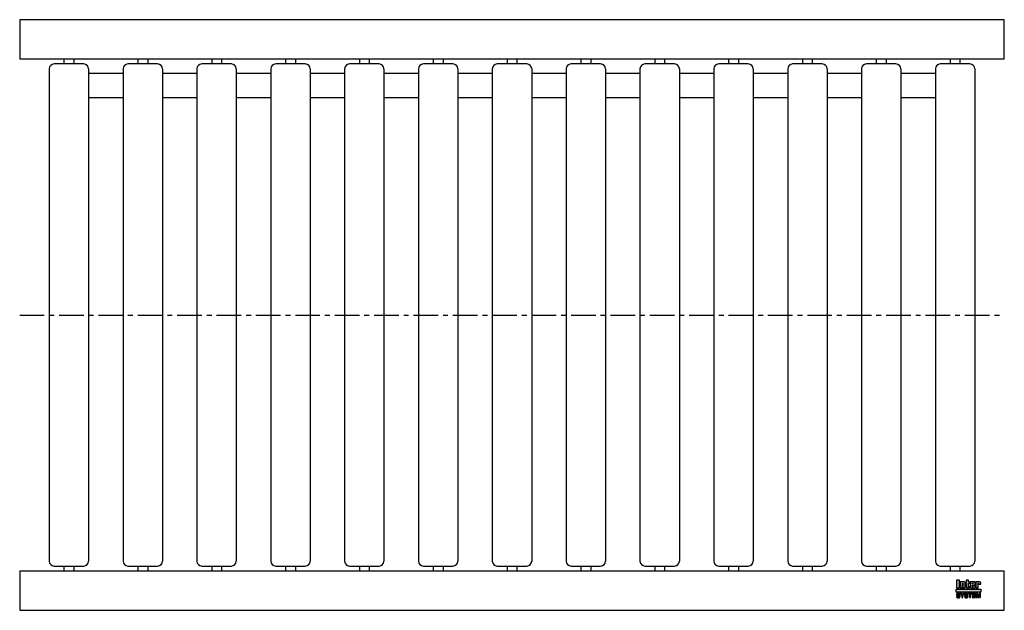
# Model space of a CAD drawing. Header units: millimetres. Extents: x 0 to 1000, y -300 to 300.
import ezdxf

# ---------------------------------------------------------------- set-up
doc = ezdxf.new("R2010")
doc.units = ezdxf.units.MM
doc.header["$LTSCALE"] = 20
doc.linetypes.add('CENTER', pattern=[2, 1.25, -0.25, 0.25, -0.25])
doc.layers.get('0').update_dxf_attribs({"linetype": 'CONTINUOUS', "lineweight": 50})
for name, color, linetype, lineweight in [('Centre Lines', 4, 'CENTER', 25), ('Frame', 1, 'CONTINUOUS', 25), ('Midi', 70, 'CONTINUOUS', 25), ('Rollers', 7, 'CONTINUOUS', 25)]:
    doc.layers.add(name, color=color, linetype=linetype, lineweight=lineweight)

# ---------------------------------------------------------------- blocks, each defined once
blk = doc.blocks.new('A$C7C524052')
at = {"layer": 'Rollers'}
for p, q in [((35, 255), (5, 255)), ((15, 260), (15, 255)), ((25, 260), (25, 255)), ((0, 250), (0, -250)), ((40, 250), (40, -250)), ((5, -255), (35, -255)), ((15, -255), (15, -260)), ((25, -255), (25, -260))]:
    blk.add_line(p, q, dxfattribs=at)
for centre, start, end in [((5, 250), 90, 180), ((35, 250), 0, 90), ((5, -250), 180, 270), ((35, -250), 270, 0)]:
    blk.add_arc(centre, 5, start, end, dxfattribs=at)

msp = doc.modelspace()

# ---------------------------------------------------------------- hatches: boundary and pattern name
at = {"layer": 'Frame'}
h = msp.add_hatch(color=254, dxfattribs=at)
h.paths.add_polyline_path([(973.3, -272.7), (973.3, -272.6), (973.4, -272.6), (973.4, -272.5), (973.4, -272.5), (973.5, -272.5), (973.6, -272.5), (973.7, -272.5), (973.7, -272.5), (973.8, -272.5), (973.8, -272.6), (973.9, -272.6), (973.9, -272.7), (973.9, -272.8), (973.9, -272.9), (973.9, -273.5), (976.1, -273.5), (976.1, -272.8), (976.1, -272.6), (976.1, -272.4), (976.1, -272.2), (976, -272), (975.9, -271.9), (975.9, -271.7), (975.8, -271.6), (975.7, -271.5), (975.6, -271.4), (975.5, -271.3), (975.4, -271.2), (975.2, -271.1), (975.1, -271.1), (974.9, -271), (974.7, -271), (974.6, -271), (974.5, -271), (974.4, -271), (974.3, -271), (974.2, -271), (974.1, -271.1), (974, -271.1), (973.9, -271.1), (973.9, -271.1), (973.8, -271.1), (973.7, -271.2), (973.6, -271.2), (973.5, -271.2), (973.5, -271.3), (973.4, -271.3), (973.3, -271.4), (973.2, -271.4), (973.2, -271), (971, -271), (971, -277.3), (973.3, -277.3), (973.3, -272.9), (973.3, -272.8)])
h.paths.add_polyline_path([(970.4, -272.5), (970.4, -272.3), (970.4, -272.1), (970.4, -271.9), (970.4, -271.8), (970.3, -271.7), (970.3, -271.5), (970.2, -271.4), (970.1, -271.3), (970, -271.3), (969.9, -271.2), (969.8, -271.1), (969.6, -271.1), (969.5, -271.1), (969.3, -271), (969.1, -271), (968.9, -271), (966.7, -271), (966.5, -271), (966.3, -271), (966.1, -271.1), (965.9, -271.1), (965.8, -271.1), (965.7, -271.2), (965.6, -271.3), (965.5, -271.3), (965.4, -271.4), (965.3, -271.5), (965.3, -271.7), (965.2, -271.8), (965.2, -271.9), (965.2, -272.1), (965.2, -272.3), (965.2, -272.5), (965.2, -275.9), (965.2, -276.1), (965.2, -276.3), (965.2, -276.4), (965.2, -276.6), (965.3, -276.7), (965.3, -276.8), (965.4, -276.9), (965.5, -277), (965.6, -277.1), (965.7, -277.1), (965.8, -277.2), (965.9, -277.2), (966.1, -277.3), (966.3, -277.3), (966.5, -277.3), (966.7, -277.3), (968.9, -277.3), (969.1, -277.3), (969.3, -277.3), (969.5, -277.3), (969.6, -277.2), (969.8, -277.2), (969.9, -277.1), (970, -277.1), (970.1, -277), (970.2, -276.9), (970.3, -276.8), (970.3, -276.7), (970.4, -276.6), (970.4, -276.4), (970.4, -276.3), (970.4, -276.1), (970.4, -275.9), (970.4, -274.8), (968.1, -274.8), (968.1, -275.6), (968.1, -275.8), (968.1, -275.8), (968.1, -275.9), (968, -276), (968, -276), (967.9, -276.1), (967.9, -276.1), (967.8, -276.1), (967.7, -276.1), (967.7, -276.1), (967.6, -276), (967.6, -276), (967.5, -275.9), (967.5, -275.8), (967.5, -275.8), (967.5, -275.6), (967.5, -274.3), (970.4, -274.3)])
h.paths.add_polyline_path([(968.1, -273.2), (967.5, -273.2), (967.5, -272.7), (967.5, -272.6), (967.5, -272.5), (967.5, -272.4), (967.5, -272.3), (967.6, -272.3), (967.6, -272.2), (967.7, -272.2), (967.8, -272.2), (967.9, -272.2), (968, -272.2), (968, -272.3), (968.1, -272.3), (968.1, -272.4), (968.1, -272.5), (968.1, -272.6), (968.1, -272.7)], flags=16)
h.paths.add_polyline_path([(963.7, -272.3), (964.6, -272.3), (964.6, -271), (963.7, -271), (963.7, -269.3), (961.4, -269.3), (961.4, -271), (960.8, -271), (960.8, -272.3), (961.4, -272.3), (961.4, -275.9), (961.4, -276.1), (961.4, -276.2), (961.4, -276.4), (961.5, -276.5), (961.5, -276.7), (961.6, -276.8), (961.6, -276.9), (961.7, -277), (961.8, -277), (961.9, -277.1), (962, -277.2), (962.2, -277.2), (962.3, -277.2), (962.5, -277.3), (962.7, -277.3), (962.9, -277.3), (964.6, -277.3), (964.6, -276.1), (964.2, -276.1), (964.1, -276.1), (964, -276.1), (963.9, -276.1), (963.8, -276), (963.8, -276), (963.7, -275.9), (963.7, -275.9), (963.7, -275.8)])
h.paths.add_polyline_path([(960.3, -272.8), (960.3, -272.6), (960.3, -272.4), (960.3, -272.2), (960.2, -272), (960.2, -271.9), (960.1, -271.7), (960, -271.6), (959.9, -271.5), (959.8, -271.4), (959.7, -271.3), (959.5, -271.2), (959.4, -271.1), (959.3, -271.1), (959.1, -271), (958.9, -271), (958.7, -271), (958.6, -271), (958.5, -271), (958.4, -271), (958.3, -271), (958.3, -271.1), (958.2, -271.1), (958.1, -271.1), (958, -271.1), (957.9, -271.1), (957.8, -271.2), (957.7, -271.2), (957.6, -271.2), (957.6, -271.3), (957.5, -271.3), (957.4, -271.4), (957.3, -271.4), (957.3, -271), (955.1, -271), (955.1, -277.3), (957.4, -277.3), (957.4, -272.9), (957.4, -272.8), (957.4, -272.7), (957.4, -272.6), (957.5, -272.6), (957.5, -272.5), (957.5, -272.5), (957.6, -272.5), (957.7, -272.5), (957.8, -272.5), (957.8, -272.5), (957.9, -272.5), (958, -272.6), (958, -272.6), (958, -272.7), (958, -272.8), (958, -272.9), (958, -277.3), (960.3, -277.3)])
h.paths.add_polyline_path([(954.4, -269.3), (951.3, -269.3), (951.3, -277.3), (954.4, -277.3)])
msp.add_hatch(color=1, dxfattribs=at).paths.add_polyline_path([(976.2, -281.6), (976.2, -278.4), (951.2, -278.4), (951.2, -281.6)])
h = msp.add_hatch(color=7, dxfattribs=at)
h.paths.add_polyline_path([(972.8, -282.7), (971.5, -282.7), (971.5, -287.1), (972.3, -287.1), (972.3, -283.4), (972.4, -283.4), (973.2, -287.1), (974.1, -287.1), (974.9, -283.4), (975, -283.4), (975, -287.1), (975.8, -287.1), (975.8, -282.7), (974.5, -282.7), (973.7, -286.2)])
h.paths.add_polyline_path([(970.8, -282.7), (967.5, -282.7), (967.5, -287.1), (970.9, -287.1), (970.9, -286.4), (968.4, -286.4), (968.4, -285.2), (970.6, -285.2), (970.6, -284.4), (968.4, -284.4), (968.4, -283.4), (970.8, -283.4)])
h.paths.add_polyline_path([(967.1, -282.7), (963.4, -282.7), (963.4, -283.4), (964.7, -283.4), (964.7, -287.1), (965.7, -287.1), (965.7, -283.4), (967.1, -283.4)])
h.paths.add_polyline_path([(962.5, -282.9), (962.3, -282.8), (962.2, -282.7), (962, -282.6), (961.8, -282.6), (961.5, -282.6), (961.3, -282.6), (961.1, -282.6), (960.9, -282.6), (960.7, -282.6), (960.6, -282.7), (960.4, -282.7), (960.3, -282.8), (960.2, -282.8), (960, -282.9), (959.9, -283), (959.9, -283.1), (959.8, -283.2), (959.7, -283.3), (959.7, -283.5), (959.6, -283.6), (959.6, -283.8), (959.6, -283.9), (959.6, -284.1), (959.6, -284.2), (959.6, -284.4), (959.7, -284.5), (959.8, -284.6), (959.8, -284.7), (959.9, -284.8), (960, -284.9), (960.1, -285), (960.2, -285), (960.3, -285.1), (960.5, -285.1), (960.6, -285.2), (960.8, -285.2), (960.9, -285.2), (961, -285.3), (961.1, -285.3), (961.2, -285.3), (961.2, -285.3), (961.3, -285.3), (961.3, -285.3), (961.4, -285.3), (961.4, -285.3), (961.5, -285.4), (961.7, -285.4), (961.8, -285.4), (962, -285.5), (962.1, -285.5), (962.2, -285.6), (962.3, -285.7), (962.3, -285.8), (962.3, -285.9), (962.3, -286.1), (962.2, -286.2), (962.1, -286.3), (962, -286.4), (961.8, -286.4), (961.7, -286.5), (961.5, -286.5), (961.3, -286.5), (961.2, -286.5), (961, -286.5), (960.8, -286.4), (960.7, -286.3), (960.6, -286.2), (960.5, -286.1), (960.4, -286), (960.4, -285.8), (959.5, -285.8), (959.5, -286), (959.6, -286.2), (959.6, -286.3), (959.7, -286.5), (959.8, -286.6), (959.9, -286.7), (960, -286.8), (960.1, -286.9), (960.2, -287), (960.4, -287.1), (960.5, -287.1), (960.7, -287.2), (960.9, -287.2), (961.1, -287.3), (961.3, -287.3), (961.5, -287.3), (961.6, -287.3), (961.6, -287.3), (961.8, -287.3), (961.9, -287.2), (962, -287.2), (962.2, -287.2), (962.3, -287.1), (962.5, -287), (962.6, -287), (962.7, -286.9), (962.9, -286.7), (963, -286.6), (963.1, -286.4), (963.1, -286.3), (963.2, -286.1), (963.2, -285.8), (963.2, -285.7), (963.2, -285.5), (963.2, -285.4), (963.1, -285.3), (963.1, -285.2), (963, -285.1), (963, -285.1), (962.9, -285), (962.8, -284.9), (962.7, -284.8), (962.6, -284.8), (962.5, -284.7), (962.4, -284.7), (962.2, -284.7), (962.1, -284.6), (961.9, -284.6), (961.8, -284.6), (961.8, -284.5), (961.7, -284.5), (961.6, -284.5), (961.6, -284.5), (961.5, -284.5), (961.4, -284.4), (961.3, -284.4), (961.3, -284.4), (961.2, -284.4), (961.1, -284.4), (961.1, -284.4), (961, -284.4), (960.9, -284.3), (960.9, -284.3), (960.8, -284.3), (960.7, -284.3), (960.6, -284.2), (960.6, -284.2), (960.5, -284.1), (960.5, -284), (960.5, -284), (960.5, -283.9), (960.4, -283.8), (960.5, -283.7), (960.5, -283.6), (960.6, -283.5), (960.7, -283.4), (960.8, -283.4), (961, -283.4), (961.1, -283.3), (961.2, -283.3), (961.4, -283.3), (961.6, -283.4), (961.7, -283.4), (961.9, -283.5), (962, -283.5), (962.1, -283.7), (962.1, -283.8), (962.2, -284), (963.1, -284), (963.1, -283.9), (963, -283.7), (963, -283.6), (963, -283.5), (962.9, -283.4), (962.9, -283.3), (962.8, -283.2), (962.7, -283), (962.6, -282.9)])
h.paths.add_polyline_path([(959.3, -282.7), (958.3, -282.7), (957.4, -284.6), (956.4, -282.7), (955.3, -282.7), (956.9, -285.5), (956.9, -287.1), (957.8, -287.1), (957.8, -285.5)])
h.paths.add_polyline_path([(954.4, -282.9), (954.2, -282.8), (954.1, -282.7), (953.9, -282.6), (953.7, -282.6), (953.5, -282.6), (953.2, -282.6), (953, -282.6), (952.8, -282.6), (952.7, -282.6), (952.5, -282.7), (952.4, -282.7), (952.2, -282.8), (952.1, -282.8), (952, -282.9), (951.9, -283), (951.8, -283.1), (951.7, -283.2), (951.6, -283.3), (951.6, -283.5), (951.6, -283.6), (951.5, -283.8), (951.5, -283.9), (951.5, -284.1), (951.5, -284.2), (951.6, -284.4), (951.6, -284.5), (951.7, -284.6), (951.7, -284.7), (951.8, -284.8), (951.9, -284.9), (952, -285), (952.2, -285), (952.3, -285.1), (952.4, -285.1), (952.5, -285.2), (952.7, -285.2), (952.8, -285.2), (953, -285.3), (953, -285.3), (953.1, -285.3), (953.1, -285.3), (953.2, -285.3), (953.3, -285.3), (953.3, -285.3), (953.4, -285.3), (953.4, -285.4), (953.6, -285.4), (953.7, -285.4), (953.9, -285.5), (954, -285.5), (954.1, -285.6), (954.2, -285.7), (954.2, -285.8), (954.2, -285.9), (954.2, -286.1), (954.1, -286.2), (954, -286.3), (953.9, -286.4), (953.8, -286.4), (953.6, -286.5), (953.4, -286.5), (953.2, -286.5), (953.1, -286.5), (952.9, -286.5), (952.8, -286.4), (952.6, -286.3), (952.5, -286.2), (952.4, -286.1), (952.4, -286), (952.4, -285.8), (951.5, -285.8), (951.5, -286), (951.5, -286.2), (951.5, -286.3), (951.6, -286.5), (951.7, -286.6), (951.8, -286.7), (951.9, -286.8), (952, -286.9), (952.1, -287), (952.3, -287.1), (952.5, -287.1), (952.6, -287.2), (952.8, -287.2), (953, -287.3), (953.2, -287.3), (953.4, -287.3), (953.5, -287.3), (953.6, -287.3), (953.7, -287.3), (953.8, -287.2), (954, -287.2), (954.1, -287.2), (954.3, -287.1), (954.4, -287), (954.5, -287), (954.7, -286.9), (954.8, -286.7), (954.9, -286.6), (955, -286.4), (955.1, -286.3), (955.1, -286.1), (955.1, -285.8), (955.1, -285.7), (955.1, -285.5), (955.1, -285.4), (955.1, -285.3), (955, -285.2), (955, -285.1), (954.9, -285.1), (954.8, -285), (954.7, -284.9), (954.6, -284.8), (954.5, -284.8), (954.4, -284.7), (954.3, -284.7), (954.1, -284.7), (954, -284.6), (953.8, -284.6), (953.8, -284.6), (953.7, -284.5), (953.6, -284.5), (953.6, -284.5), (953.5, -284.5), (953.4, -284.5), (953.3, -284.4), (953.3, -284.4), (953.2, -284.4), (953.1, -284.4), (953.1, -284.4), (953, -284.4), (952.9, -284.4), (952.9, -284.3), (952.8, -284.3), (952.7, -284.3), (952.6, -284.3), (952.6, -284.2), (952.5, -284.2), (952.5, -284.1), (952.4, -284), (952.4, -284), (952.4, -283.9), (952.4, -283.8), (952.4, -283.7), (952.5, -283.6), (952.6, -283.5), (952.7, -283.4), (952.8, -283.4), (952.9, -283.4), (953, -283.3), (953.2, -283.3), (953.3, -283.3), (953.5, -283.4), (953.7, -283.4), (953.8, -283.5), (953.9, -283.5), (954, -283.7), (954.1, -283.8), (954.1, -284), (955, -284), (955, -283.9), (955, -283.7), (955, -283.6), (954.9, -283.5), (954.9, -283.4), (954.8, -283.3), (954.7, -283.2), (954.6, -283), (954.5, -282.9)])

# ---------------------------------------------------------------- linework, layer by layer
at = {"layer": 'Centre Lines'}
msp.add_line((0, 0), (1000, 0), dxfattribs=at)
at = {"layer": 'Frame', "color": 7, "linetype": 'Continuous'}
for p, q in [((951.3, -269.3), (951.3, -277.3)), ((954.4, -269.3), (951.3, -269.3)), ((954.4, -277.3), (954.4, -269.3)), ((963.7, -269.3), (961.4, -269.3)), ((961.4, -269.3), (961.4, -271)), ((963.7, -271), (963.7, -269.3)), ((951.3, -277.3), (954.4, -277.3)), ((955.1, -271), (955.1, -277.3)), ((957.3, -271), (955.1, -271)), ((955.1, -277.3), (957.4, -277.3)), ((957.3, -271.4), (957.3, -271)), ((957.4, -271.4), (957.3, -271.4)), ((957.5, -271.3), (957.4, -271.4)), ((957.4, -272.7), (957.4, -272.6)), ((957.4, -272.6), (957.5, -272.6)), ((957.4, -272.8), (957.4, -272.7)), ((957.4, -272.9), (957.4, -272.8)), ((957.4, -277.3), (957.4, -272.9)), ((957.6, -271.3), (957.5, -271.3)), ((957.5, -272.6), (957.5, -272.5)), ((957.5, -272.5), (957.5, -272.5)), ((957.5, -272.5), (957.6, -272.5)), ((957.7, -271.2), (957.6, -271.2)), ((957.6, -271.2), (957.6, -271.3)), ((957.6, -272.5), (957.7, -272.5)), ((957.8, -271.2), (957.7, -271.2)), ((957.7, -272.5), (957.8, -272.5)), ((957.9, -271.1), (957.8, -271.2)), ((957.8, -272.5), (957.8, -272.5)), ((957.8, -272.5), (957.9, -272.5)), ((958, -271.1), (957.9, -271.1)), ((957.9, -272.5), (958, -272.6)), ((958.1, -271.1), (958, -271.1)), ((958, -272.6), (958, -272.7)), ((958, -272.6), (958, -272.6)), ((958, -272.7), (958, -272.8)), ((958, -272.8), (958, -272.9)), ((958, -272.9), (958, -277.3)), ((958, -277.3), (960.3, -277.3)), ((958.2, -271.1), (958.1, -271.1)), ((958.3, -271.1), (958.2, -271.1)), ((958.4, -271), (958.3, -271)), ((958.3, -271), (958.3, -271.1)), ((958.5, -271), (958.4, -271)), ((958.6, -271), (958.5, -271)), ((958.7, -271), (958.6, -271)), ((958.9, -271), (958.7, -271)), ((959.1, -271), (958.9, -271)), ((959.3, -271.1), (959.1, -271)), ((959.4, -271.1), (959.3, -271.1)), ((959.5, -271.2), (959.4, -271.1)), ((959.7, -271.3), (959.5, -271.2)), ((959.8, -271.4), (959.7, -271.3)), ((959.9, -271.5), (959.8, -271.4)), ((960, -271.6), (959.9, -271.5)), ((960.1, -271.7), (960, -271.6)), ((960.2, -271.9), (960.1, -271.7)), ((960.2, -272), (960.2, -271.9)), ((960.3, -272.2), (960.2, -272)), ((960.3, -272.4), (960.3, -272.2)), ((960.3, -272.6), (960.3, -272.4)), ((960.3, -272.8), (960.3, -272.6)), ((960.3, -277.3), (960.3, -272.8)), ((961.4, -271), (960.8, -271)), ((960.8, -271), (960.8, -272.3)), ((960.8, -272.3), (961.4, -272.3)), ((961.4, -272.3), (961.4, -275.9)), ((961.4, -275.9), (961.4, -276.1)), ((961.4, -276.1), (961.4, -276.2)), ((961.4, -276.2), (961.4, -276.4)), ((961.4, -276.4), (961.5, -276.5)), ((961.5, -276.5), (961.5, -276.7)), ((961.5, -276.7), (961.6, -276.8)), ((961.6, -276.8), (961.6, -276.9)), ((961.6, -276.9), (961.7, -277)), ((961.7, -277), (961.8, -277)), ((961.8, -277), (961.9, -277.1)), ((961.9, -277.1), (962, -277.2)), ((962, -277.2), (962.2, -277.2)), ((962.2, -277.2), (962.3, -277.2)), ((962.3, -277.2), (962.5, -277.3)), ((962.5, -277.3), (962.7, -277.3)), ((962.7, -277.3), (962.9, -277.3)), ((962.9, -277.3), (964.6, -277.3)), ((964.6, -271), (963.7, -271)), ((963.7, -275.8), (963.7, -272.3)), ((963.7, -272.3), (964.6, -272.3)), ((963.7, -275.9), (963.7, -275.8)), ((963.8, -276), (963.7, -275.9)), ((963.7, -275.9), (963.7, -275.9)), ((963.9, -276.1), (963.8, -276)), ((963.8, -276), (963.8, -276)), ((964, -276.1), (963.9, -276.1)), ((964.1, -276.1), (964, -276.1)), ((964.2, -276.1), (964.1, -276.1)), ((964.6, -276.1), (964.2, -276.1)), ((964.6, -272.3), (964.6, -271)), ((964.6, -277.3), (964.6, -276.1)), ((965.3, -271.7), (965.2, -271.8)), ((965.2, -271.8), (965.2, -271.9)), ((965.2, -271.9), (965.2, -272.1)), ((965.2, -272.1), (965.2, -272.3)), ((965.2, -272.3), (965.2, -272.5)), ((965.2, -272.5), (965.2, -275.9)), ((965.2, -275.9), (965.2, -276.1)), ((965.2, -276.1), (965.2, -276.3)), ((965.2, -276.3), (965.2, -276.4)), ((965.2, -276.4), (965.2, -276.6)), ((965.2, -276.6), (965.3, -276.7)), ((965.4, -271.4), (965.3, -271.5)), ((965.3, -271.5), (965.3, -271.7)), ((965.3, -276.7), (965.3, -276.8)), ((965.3, -276.8), (965.4, -276.9)), ((965.5, -271.3), (965.4, -271.4)), ((965.4, -276.9), (965.5, -277)), ((965.6, -271.3), (965.5, -271.3)), ((965.5, -277), (965.6, -277.1)), ((965.7, -271.2), (965.6, -271.3)), ((965.6, -277.1), (965.7, -277.1)), ((965.8, -271.1), (965.7, -271.2)), ((965.7, -277.1), (965.8, -277.2)), ((965.9, -271.1), (965.8, -271.1)), ((965.8, -277.2), (965.9, -277.2)), ((966.1, -271.1), (965.9, -271.1)), ((965.9, -277.2), (966.1, -277.3)), ((966.3, -271), (966.1, -271.1)), ((966.1, -277.3), (966.3, -277.3)), ((966.5, -271), (966.3, -271)), ((966.3, -277.3), (966.5, -277.3)), ((966.7, -271), (966.5, -271)), ((966.5, -277.3), (966.7, -277.3)), ((968.9, -271), (966.7, -271)), ((966.7, -277.3), (968.9, -277.3)), ((967.5, -272.4), (967.5, -272.3)), ((967.5, -272.3), (967.6, -272.3)), ((967.5, -272.5), (967.5, -272.4)), ((967.5, -272.6), (967.5, -272.5)), ((967.5, -272.7), (967.5, -272.6)), ((967.5, -273.2), (967.5, -272.7)), ((968.1, -273.2), (967.5, -273.2)), ((967.5, -275.6), (967.5, -274.3)), ((967.5, -274.3), (970.4, -274.3)), ((967.5, -275.8), (967.5, -275.6)), ((967.5, -275.9), (967.5, -275.8)), ((967.5, -275.8), (967.5, -275.8)), ((967.6, -276), (967.5, -275.9)), ((967.6, -272.3), (967.6, -272.2)), ((967.6, -272.2), (967.7, -272.2)), ((967.7, -276.1), (967.6, -276)), ((967.6, -276), (967.6, -276)), ((967.7, -272.2), (967.8, -272.2)), ((967.8, -276.1), (967.7, -276.1)), ((967.7, -276.1), (967.7, -276.1)), ((967.8, -272.2), (967.9, -272.2)), ((967.9, -276.1), (967.8, -276.1)), ((967.9, -272.2), (968, -272.2)), ((968, -276), (967.9, -276.1)), ((967.9, -276.1), (967.9, -276.1)), ((968, -272.2), (968, -272.3)), ((968, -272.3), (968.1, -272.3)), ((968.1, -275.9), (968, -276)), ((968, -276), (968, -276)), ((968.1, -272.3), (968.1, -272.4)), ((968.1, -272.4), (968.1, -272.5)), ((968.1, -272.5), (968.1, -272.6)), ((968.1, -272.6), (968.1, -272.7)), ((968.1, -272.7), (968.1, -273.2)), ((968.1, -274.8), (968.1, -275.6)), ((970.4, -274.8), (968.1, -274.8)), ((968.1, -275.6), (968.1, -275.8)), ((968.1, -275.8), (968.1, -275.8)), ((968.1, -275.8), (968.1, -275.9)), ((969.1, -271), (968.9, -271)), ((968.9, -277.3), (969.1, -277.3)), ((969.3, -271), (969.1, -271)), ((969.1, -277.3), (969.3, -277.3)), ((969.5, -271.1), (969.3, -271)), ((969.3, -277.3), (969.5, -277.3)), ((969.6, -271.1), (969.5, -271.1)), ((969.5, -277.3), (969.6, -277.2)), ((969.8, -271.1), (969.6, -271.1)), ((969.6, -277.2), (969.8, -277.2)), ((969.9, -271.2), (969.8, -271.1)), ((969.8, -277.2), (969.9, -277.1)), ((970, -271.3), (969.9, -271.2)), ((969.9, -277.1), (970, -277.1)), ((970.1, -271.3), (970, -271.3)), ((970, -277.1), (970.1, -277)), ((970.2, -271.4), (970.1, -271.3)), ((970.1, -277), (970.2, -276.9)), ((970.3, -271.5), (970.2, -271.4)), ((970.2, -276.9), (970.3, -276.8)), ((970.3, -271.7), (970.3, -271.5)), ((970.4, -271.8), (970.3, -271.7)), ((970.3, -276.7), (970.4, -276.6)), ((970.3, -276.8), (970.3, -276.7)), ((970.4, -271.9), (970.4, -271.8)), ((970.4, -272.1), (970.4, -271.9)), ((970.4, -272.3), (970.4, -272.1)), ((970.4, -272.5), (970.4, -272.3)), ((970.4, -274.3), (970.4, -272.5)), ((970.4, -275.9), (970.4, -274.8)), ((970.4, -276.1), (970.4, -275.9)), ((970.4, -276.3), (970.4, -276.1)), ((970.4, -276.4), (970.4, -276.3)), ((970.4, -276.6), (970.4, -276.4)), ((971, -271), (971, -277.3)), ((973.2, -271), (971, -271)), ((971, -277.3), (973.3, -277.3)), ((973.2, -271.4), (973.2, -271)), ((973.3, -271.4), (973.2, -271.4)), ((973.4, -271.3), (973.3, -271.4)), ((973.3, -272.7), (973.3, -272.6)), ((973.3, -272.6), (973.4, -272.6)), ((973.3, -272.8), (973.3, -272.7)), ((973.3, -272.9), (973.3, -272.8)), ((973.3, -277.3), (973.3, -272.9)), ((973.5, -271.3), (973.4, -271.3)), ((973.4, -272.6), (973.4, -272.5)), ((973.4, -272.5), (973.4, -272.5)), ((973.4, -272.5), (973.5, -272.5)), ((973.6, -271.2), (973.5, -271.2)), ((973.5, -271.2), (973.5, -271.3)), ((973.5, -272.5), (973.6, -272.5)), ((973.7, -271.2), (973.6, -271.2)), ((973.6, -272.5), (973.7, -272.5)), ((973.8, -271.1), (973.7, -271.2)), ((973.7, -272.5), (973.7, -272.5)), ((973.7, -272.5), (973.8, -272.5)), ((973.9, -271.1), (973.8, -271.1)), ((973.8, -272.5), (973.8, -272.6)), ((973.8, -272.6), (973.9, -272.6)), ((974, -271.1), (973.9, -271.1)), ((973.9, -271.1), (973.9, -271.1)), ((973.9, -272.6), (973.9, -272.7)), ((973.9, -272.7), (973.9, -272.8)), ((973.9, -272.8), (973.9, -272.9)), ((973.9, -272.9), (973.9, -273.5)), ((973.9, -273.5), (976.1, -273.5)), ((974.1, -271.1), (974, -271.1)), ((974.2, -271), (974.1, -271.1)), ((974.3, -271), (974.2, -271)), ((974.4, -271), (974.3, -271)), ((974.5, -271), (974.4, -271)), ((974.6, -271), (974.5, -271)), ((974.7, -271), (974.6, -271)), ((974.9, -271), (974.7, -271)), ((975.1, -271.1), (974.9, -271)), ((975.2, -271.1), (975.1, -271.1)), ((975.4, -271.2), (975.2, -271.1)), ((975.5, -271.3), (975.4, -271.2)), ((975.6, -271.4), (975.5, -271.3)), ((975.7, -271.5), (975.6, -271.4)), ((975.8, -271.6), (975.7, -271.5)), ((975.9, -271.7), (975.8, -271.6)), ((975.9, -271.9), (975.9, -271.7)), ((976, -272), (975.9, -271.9)), ((976.1, -272.2), (976, -272)), ((976.1, -272.4), (976.1, -272.2)), ((976.1, -272.6), (976.1, -272.4)), ((976.1, -272.8), (976.1, -272.6)), ((976.1, -273.5), (976.1, -272.8)), ((951.6, -283.6), (951.5, -283.8)), ((951.5, -283.8), (951.5, -283.9)), ((951.5, -283.9), (951.5, -284.1)), ((951.5, -284.1), (951.5, -284.2)), ((951.5, -284.2), (951.6, -284.4)), ((951.5, -285.8), (951.5, -286)), ((952.4, -285.8), (951.5, -285.8)), ((951.5, -286), (951.5, -286.2)), ((951.5, -286.2), (951.5, -286.3)), ((951.5, -286.3), (951.6, -286.5)), ((951.7, -283.2), (951.6, -283.3)), ((951.6, -283.3), (951.6, -283.5)), ((951.6, -283.5), (951.6, -283.6)), ((951.6, -284.4), (951.6, -284.5)), ((951.6, -284.5), (951.7, -284.6)), ((951.6, -286.5), (951.7, -286.6)), ((951.8, -283.1), (951.7, -283.2)), ((951.7, -284.6), (951.7, -284.7)), ((951.7, -284.7), (951.8, -284.8)), ((951.7, -286.6), (951.8, -286.7)), ((951.9, -283), (951.8, -283.1)), ((951.8, -284.8), (951.9, -284.9)), ((951.8, -286.7), (951.9, -286.8)), ((952, -282.9), (951.9, -283)), ((951.9, -284.9), (952, -285)), ((951.9, -286.8), (952, -286.9)), ((952.1, -282.8), (952, -282.9)), ((952, -285), (952.2, -285)), ((952, -286.9), (952.1, -287)), ((952.2, -282.8), (952.1, -282.8)), ((952.1, -287), (952.3, -287.1)), ((952.4, -282.7), (952.2, -282.8)), ((952.2, -285), (952.3, -285.1)), ((952.3, -285.1), (952.4, -285.1)), ((952.3, -287.1), (952.5, -287.1)), ((952.5, -282.7), (952.4, -282.7)), ((952.4, -283.7), (952.5, -283.6)), ((952.4, -283.8), (952.4, -283.7)), ((952.4, -283.9), (952.4, -283.8)), ((952.4, -284), (952.4, -283.9)), ((952.5, -284.1), (952.4, -284)), ((952.4, -284), (952.4, -284)), ((952.4, -285.1), (952.5, -285.2)), ((952.4, -286), (952.4, -285.8)), ((952.4, -286.1), (952.4, -286)), ((952.5, -286.2), (952.4, -286.1)), ((952.7, -282.6), (952.5, -282.7)), ((952.5, -283.6), (952.6, -283.5)), ((952.5, -284.2), (952.5, -284.1)), ((952.6, -284.2), (952.5, -284.2)), ((952.5, -285.2), (952.7, -285.2)), ((952.6, -286.3), (952.5, -286.2)), ((952.5, -287.1), (952.6, -287.2)), ((952.6, -283.5), (952.7, -283.4)), ((952.6, -284.3), (952.6, -284.2)), ((952.7, -284.3), (952.6, -284.3)), ((952.8, -286.4), (952.6, -286.3)), ((952.6, -287.2), (952.8, -287.2)), ((952.8, -282.6), (952.7, -282.6)), ((952.7, -283.4), (952.8, -283.4)), ((952.8, -284.3), (952.7, -284.3)), ((952.7, -285.2), (952.8, -285.2)), ((953, -282.6), (952.8, -282.6)), ((952.8, -283.4), (952.9, -283.4)), ((952.9, -284.3), (952.8, -284.3)), ((952.8, -285.2), (953, -285.3)), ((952.9, -286.5), (952.8, -286.4)), ((952.8, -287.2), (953, -287.3)), ((952.9, -283.4), (953, -283.3)), ((952.9, -284.4), (952.9, -284.3)), ((953, -284.4), (952.9, -284.4)), ((953.1, -286.5), (952.9, -286.5)), ((953.2, -282.6), (953, -282.6)), ((953, -283.3), (953.2, -283.3)), ((953.1, -284.4), (953, -284.4)), ((953, -285.3), (953, -285.3)), ((953, -285.3), (953.1, -285.3)), ((953, -287.3), (953.2, -287.3)), ((953.2, -284.4), (953.1, -284.4)), ((953.1, -284.4), (953.1, -284.4)), ((953.1, -285.3), (953.1, -285.3)), ((953.1, -285.3), (953.2, -285.3)), ((953.2, -286.5), (953.1, -286.5)), ((953.5, -282.6), (953.2, -282.6)), ((953.2, -283.3), (953.3, -283.3)), ((953.3, -284.4), (953.2, -284.4)), ((953.2, -285.3), (953.3, -285.3)), ((953.4, -286.5), (953.2, -286.5)), ((953.2, -287.3), (953.4, -287.3)), ((953.3, -283.3), (953.5, -283.4)), ((953.4, -284.5), (953.3, -284.4)), ((953.3, -284.4), (953.3, -284.4)), ((953.3, -285.3), (953.3, -285.3)), ((953.3, -285.3), (953.4, -285.3)), ((953.5, -284.5), (953.4, -284.5)), ((953.4, -285.3), (953.4, -285.4)), ((953.4, -285.4), (953.6, -285.4)), ((953.6, -286.5), (953.4, -286.5)), ((953.4, -287.3), (953.5, -287.3)), ((953.7, -282.6), (953.5, -282.6)), ((953.5, -283.4), (953.7, -283.4)), ((953.6, -284.5), (953.5, -284.5)), ((953.5, -287.3), (953.6, -287.3)), ((953.7, -284.5), (953.6, -284.5)), ((953.6, -284.5), (953.6, -284.5)), ((953.6, -285.4), (953.7, -285.4)), ((953.8, -286.4), (953.6, -286.5)), ((953.6, -287.3), (953.7, -287.3)), ((953.9, -282.6), (953.7, -282.6)), ((953.7, -283.4), (953.8, -283.5)), ((953.8, -284.6), (953.7, -284.5)), ((953.7, -285.4), (953.9, -285.5)), ((953.7, -287.3), (953.8, -287.2)), ((953.8, -283.5), (953.9, -283.5)), ((954, -284.6), (953.8, -284.6)), ((953.8, -284.6), (953.8, -284.6)), ((953.9, -286.4), (953.8, -286.4)), ((953.8, -287.2), (954, -287.2)), ((954.1, -282.7), (953.9, -282.6)), ((953.9, -283.5), (954, -283.7)), ((953.9, -285.5), (954, -285.5)), ((954, -286.3), (953.9, -286.4)), ((954, -283.7), (954.1, -283.8)), ((954.1, -284.7), (954, -284.6)), ((954, -285.5), (954.1, -285.6)), ((954.1, -286.2), (954, -286.3)), ((954, -287.2), (954.1, -287.2)), ((954.2, -282.8), (954.1, -282.7)), ((954.1, -283.8), (954.1, -284)), ((954.1, -284), (955, -284)), ((954.3, -284.7), (954.1, -284.7)), ((954.1, -285.6), (954.2, -285.7)), ((954.2, -286.1), (954.1, -286.2)), ((954.1, -287.2), (954.3, -287.1)), ((954.4, -282.9), (954.2, -282.8)), ((954.2, -285.7), (954.2, -285.8)), ((954.2, -285.8), (954.2, -285.9)), ((954.2, -285.9), (954.2, -286.1)), ((954.4, -284.7), (954.3, -284.7)), ((954.3, -287.1), (954.4, -287)), ((954.5, -282.9), (954.4, -282.9)), ((954.5, -284.8), (954.4, -284.7)), ((954.4, -287), (954.5, -287)), ((954.6, -283), (954.5, -282.9)), ((954.6, -284.8), (954.5, -284.8)), ((954.5, -287), (954.7, -286.9)), ((954.7, -283.2), (954.6, -283)), ((954.7, -284.9), (954.6, -284.8)), ((954.8, -283.3), (954.7, -283.2)), ((954.8, -285), (954.7, -284.9)), ((954.7, -286.9), (954.8, -286.7)), ((954.9, -283.4), (954.8, -283.3)), ((954.9, -285.1), (954.8, -285)), ((954.8, -286.7), (954.9, -286.6)), ((954.9, -283.5), (954.9, -283.4)), ((955, -283.6), (954.9, -283.5)), ((955, -285.1), (954.9, -285.1)), ((954.9, -286.6), (955, -286.4)), ((955, -283.7), (955, -283.6)), ((955, -283.9), (955, -283.7)), ((955, -284), (955, -283.9)), ((955, -285.2), (955, -285.1)), ((955.1, -285.3), (955, -285.2)), ((955, -286.4), (955.1, -286.3)), ((955.1, -285.4), (955.1, -285.3)), ((955.1, -285.5), (955.1, -285.4)), ((955.1, -285.7), (955.1, -285.5)), ((955.1, -285.8), (955.1, -285.7)), ((955.1, -286.1), (955.1, -285.8)), ((955.1, -286.3), (955.1, -286.1)), ((955.3, -282.7), (956.9, -285.5)), ((956.4, -282.7), (955.3, -282.7)), ((957.4, -284.6), (956.4, -282.7)), ((956.9, -285.5), (956.9, -287.1)), ((956.9, -287.1), (957.8, -287.1)), ((958.3, -282.7), (957.4, -284.6)), ((957.8, -285.5), (959.3, -282.7)), ((957.8, -287.1), (957.8, -285.5)), ((959.3, -282.7), (958.3, -282.7)), ((959.5, -285.8), (959.5, -286)), ((960.4, -285.8), (959.5, -285.8)), ((959.5, -286), (959.6, -286.2)), ((959.7, -283.5), (959.6, -283.6)), ((959.6, -283.6), (959.6, -283.8)), ((959.6, -283.8), (959.6, -283.9)), ((959.6, -283.9), (959.6, -284.1)), ((959.6, -284.1), (959.6, -284.2)), ((959.6, -284.2), (959.6, -284.4)), ((959.6, -284.4), (959.7, -284.5)), ((959.6, -286.2), (959.6, -286.3)), ((959.6, -286.3), (959.7, -286.5)), ((959.8, -283.2), (959.7, -283.3)), ((959.7, -283.3), (959.7, -283.5)), ((959.7, -284.5), (959.8, -284.6)), ((959.7, -286.5), (959.8, -286.6)), ((959.9, -283.1), (959.8, -283.2)), ((959.8, -284.6), (959.8, -284.7)), ((959.8, -284.7), (959.9, -284.8)), ((959.8, -286.6), (959.9, -286.7)), ((960, -282.9), (959.9, -283)), ((959.9, -283), (959.9, -283.1)), ((959.9, -284.8), (960, -284.9)), ((959.9, -286.7), (960, -286.8)), ((960.2, -282.8), (960, -282.9)), ((960, -284.9), (960.1, -285)), ((960, -286.8), (960.1, -286.9)), ((960.1, -285), (960.2, -285)), ((960.1, -286.9), (960.2, -287)), ((960.3, -282.8), (960.2, -282.8)), ((960.2, -285), (960.3, -285.1)), ((960.2, -287), (960.4, -287.1)), ((960.4, -282.7), (960.3, -282.8)), ((960.3, -285.1), (960.5, -285.1)), ((960.6, -282.7), (960.4, -282.7)), ((960.4, -283.8), (960.5, -283.7)), ((960.5, -283.9), (960.4, -283.8)), ((960.4, -286), (960.4, -285.8)), ((960.5, -286.1), (960.4, -286)), ((960.4, -287.1), (960.5, -287.1)), ((960.5, -283.6), (960.6, -283.5)), ((960.5, -283.7), (960.5, -283.6)), ((960.5, -284), (960.5, -283.9)), ((960.5, -284.1), (960.5, -284)), ((960.5, -284), (960.5, -284)), ((960.6, -284.2), (960.5, -284.1)), ((960.5, -285.1), (960.6, -285.2)), ((960.6, -286.2), (960.5, -286.1)), ((960.5, -287.1), (960.7, -287.2)), ((960.7, -282.6), (960.6, -282.7)), ((960.6, -283.5), (960.7, -283.4)), ((960.7, -284.3), (960.6, -284.2)), ((960.6, -284.2), (960.6, -284.2)), ((960.6, -285.2), (960.8, -285.2)), ((960.7, -286.3), (960.6, -286.2)), ((960.9, -282.6), (960.7, -282.6)), ((960.7, -283.4), (960.8, -283.4)), ((960.8, -284.3), (960.7, -284.3)), ((960.8, -286.4), (960.7, -286.3)), ((960.7, -287.2), (960.9, -287.2)), ((960.8, -283.4), (961, -283.4)), ((960.9, -284.3), (960.8, -284.3)), ((960.8, -285.2), (960.9, -285.2)), ((961, -286.5), (960.8, -286.4)), ((961.1, -282.6), (960.9, -282.6)), ((961, -284.4), (960.9, -284.3)), ((960.9, -284.3), (960.9, -284.3)), ((960.9, -285.2), (961, -285.3)), ((960.9, -287.2), (961.1, -287.3)), ((961, -283.4), (961.1, -283.3)), ((961.1, -284.4), (961, -284.4)), ((961, -285.3), (961.1, -285.3)), ((961.2, -286.5), (961, -286.5)), ((961.3, -282.6), (961.1, -282.6)), ((961.1, -283.3), (961.2, -283.3)), ((961.2, -284.4), (961.1, -284.4)), ((961.1, -284.4), (961.1, -284.4)), ((961.1, -285.3), (961.2, -285.3)), ((961.1, -287.3), (961.3, -287.3)), ((961.2, -283.3), (961.4, -283.3)), ((961.3, -284.4), (961.2, -284.4)), ((961.2, -285.3), (961.2, -285.3)), ((961.2, -285.3), (961.3, -285.3)), ((961.3, -286.5), (961.2, -286.5)), ((961.5, -282.6), (961.3, -282.6)), ((961.3, -284.4), (961.3, -284.4)), ((961.4, -284.4), (961.3, -284.4)), ((961.3, -285.3), (961.3, -285.3)), ((961.3, -285.3), (961.4, -285.3)), ((961.5, -286.5), (961.3, -286.5)), ((961.3, -287.3), (961.5, -287.3)), ((961.4, -283.3), (961.6, -283.4)), ((961.5, -284.5), (961.4, -284.4)), ((961.4, -285.3), (961.4, -285.3)), ((961.4, -285.3), (961.5, -285.4)), ((961.8, -282.6), (961.5, -282.6)), ((961.6, -284.5), (961.5, -284.5)), ((961.5, -285.4), (961.7, -285.4)), ((961.7, -286.5), (961.5, -286.5)), ((961.5, -287.3), (961.6, -287.3)), ((961.6, -283.4), (961.7, -283.4)), ((961.7, -284.5), (961.6, -284.5)), ((961.6, -284.5), (961.6, -284.5)), ((961.6, -287.3), (961.8, -287.3)), ((961.6, -287.3), (961.6, -287.3)), ((961.7, -283.4), (961.9, -283.5)), ((961.8, -284.5), (961.7, -284.5)), ((961.7, -285.4), (961.8, -285.4)), ((961.8, -286.4), (961.7, -286.5)), ((962, -282.6), (961.8, -282.6)), ((961.8, -284.6), (961.8, -284.5)), ((961.9, -284.6), (961.8, -284.6)), ((961.8, -285.4), (962, -285.5)), ((962, -286.4), (961.8, -286.4)), ((961.8, -287.3), (961.9, -287.2)), ((961.9, -283.5), (962, -283.5)), ((962.1, -284.6), (961.9, -284.6)), ((961.9, -287.2), (962, -287.2)), ((962.2, -282.7), (962, -282.6)), ((962, -283.5), (962.1, -283.7)), ((962, -285.5), (962.1, -285.5)), ((962.1, -286.3), (962, -286.4)), ((962, -287.2), (962.2, -287.2)), ((962.1, -283.7), (962.1, -283.8)), ((962.1, -283.8), (962.2, -284)), ((962.2, -284.7), (962.1, -284.6)), ((962.1, -285.5), (962.2, -285.6)), ((962.2, -286.2), (962.1, -286.3)), ((962.3, -282.8), (962.2, -282.7)), ((962.2, -284), (963.1, -284)), ((962.4, -284.7), (962.2, -284.7)), ((962.2, -285.6), (962.3, -285.7)), ((962.3, -286.1), (962.2, -286.2)), ((962.2, -287.2), (962.3, -287.1)), ((962.5, -282.9), (962.3, -282.8)), ((962.3, -285.7), (962.3, -285.8)), ((962.3, -285.8), (962.3, -285.9)), ((962.3, -285.9), (962.3, -286.1)), ((962.3, -287.1), (962.5, -287)), ((962.5, -284.7), (962.4, -284.7)), ((962.6, -282.9), (962.5, -282.9)), ((962.6, -284.8), (962.5, -284.7)), ((962.5, -287), (962.6, -287)), ((962.7, -283), (962.6, -282.9)), ((962.7, -284.8), (962.6, -284.8)), ((962.6, -287), (962.7, -286.9)), ((962.8, -283.2), (962.7, -283)), ((962.8, -284.9), (962.7, -284.8)), ((962.7, -286.9), (962.9, -286.7)), ((962.9, -283.3), (962.8, -283.2)), ((962.9, -285), (962.8, -284.9)), ((962.9, -283.4), (962.9, -283.3)), ((963, -283.5), (962.9, -283.4)), ((963, -285.1), (962.9, -285)), ((962.9, -286.7), (963, -286.6)), ((963, -283.6), (963, -283.5)), ((963, -283.7), (963, -283.6)), ((963.1, -283.9), (963, -283.7)), ((963.1, -285.2), (963, -285.1)), ((963, -285.1), (963, -285.1)), ((963, -286.6), (963.1, -286.4)), ((963.1, -284), (963.1, -283.9)), ((963.1, -285.3), (963.1, -285.2)), ((963.2, -285.4), (963.1, -285.3)), ((963.1, -286.3), (963.2, -286.1)), ((963.1, -286.4), (963.1, -286.3)), ((963.2, -285.5), (963.2, -285.4)), ((963.2, -285.7), (963.2, -285.5)), ((963.2, -285.8), (963.2, -285.7)), ((963.2, -286.1), (963.2, -285.8)), ((967.1, -282.7), (963.4, -282.7)), ((963.4, -282.7), (963.4, -283.4)), ((963.4, -283.4), (964.7, -283.4)), ((964.7, -283.4), (964.7, -287.1)), ((964.7, -287.1), (965.7, -287.1)), ((965.7, -283.4), (967.1, -283.4)), ((965.7, -287.1), (965.7, -283.4)), ((967.1, -283.4), (967.1, -282.7)), ((967.5, -282.7), (967.5, -287.1)), ((970.8, -282.7), (967.5, -282.7)), ((967.5, -287.1), (970.9, -287.1)), ((968.4, -284.4), (968.4, -283.4)), ((968.4, -283.4), (970.8, -283.4)), ((970.6, -284.4), (968.4, -284.4)), ((968.4, -286.4), (968.4, -285.2)), ((968.4, -285.2), (970.6, -285.2)), ((970.9, -286.4), (968.4, -286.4)), ((970.6, -285.2), (970.6, -284.4)), ((970.8, -283.4), (970.8, -282.7)), ((970.9, -287.1), (970.9, -286.4)), ((971.5, -282.7), (971.5, -287.1)), ((972.8, -282.7), (971.5, -282.7)), ((971.5, -287.1), (972.3, -287.1)), ((972.3, -287.1), (972.3, -283.4)), ((972.3, -283.4), (972.4, -283.4)), ((972.4, -283.4), (973.2, -287.1)), ((973.7, -286.2), (972.8, -282.7)), ((973.2, -287.1), (974.1, -287.1)), ((974.5, -282.7), (973.7, -286.2)), ((973.7, -286.2), (973.7, -286.2)), ((974.1, -287.1), (974.9, -283.4)), ((975.8, -282.7), (974.5, -282.7)), ((974.9, -283.4), (975, -283.4)), ((975, -283.4), (975, -287.1)), ((975, -287.1), (975.8, -287.1)), ((975.8, -287.1), (975.8, -282.7))]:
    msp.add_line(p, q, dxfattribs=at)
at = {"layer": 'Frame', "color": 1, "linetype": 'Continuous'}
for p, q in [((951.2, -281.6), (951.2, -278.4)), ((951.2, -278.4), (976.2, -278.4)), ((976.2, -278.4), (976.2, -281.6)), ((976.2, -281.6), (951.2, -281.6))]:
    msp.add_line(p, q, dxfattribs=at)
at = {"layer": 'Midi'}
for p, q in [((1000, 300), (0, 300)), ((0, 300), (0, 260)), ((1000, 260), (1000, 300)), ((1000, 260), (0, 260)), ((105, 245.5), (70, 245.5)), ((180, 245.5), (145, 245.5)), ((255, 245.5), (220, 245.5)), ((330, 245.5), (295, 245.5)), ((405, 245.5), (370, 245.5)), ((480, 245.5), (445, 245.5)), ((555, 245.5), (520, 245.5)), ((630, 245.5), (595, 245.5)), ((705, 245.5), (670, 245.5)), ((780, 245.5), (745, 245.5)), ((855, 245.5), (820, 245.5)), ((930, 245.5), (895, 245.5)), ((105, 220.5), (70, 220.5)), ((180, 220.5), (145, 220.5)), ((255, 220.5), (220, 220.5)), ((330, 220.5), (295, 220.5)), ((405, 220.5), (370, 220.5)), ((480, 220.5), (445, 220.5)), ((555, 220.5), (520, 220.5)), ((630, 220.5), (595, 220.5)), ((705, 220.5), (670, 220.5)), ((780, 220.5), (745, 220.5)), ((855, 220.5), (820, 220.5)), ((930, 220.5), (895, 220.5)), ((0, -260), (1000, -260)), ((0, -260), (0, -300)), ((1000, -300), (1000, -260)), ((0, -300), (1000, -300))]:
    msp.add_line(p, q, dxfattribs=at)

# ---------------------------------------------------------------- block references
for p in [(30, 0), (105, 0), (180, 0), (255, 0), (330, 0), (405, 0), (480, 0), (555, 0), (630, 0), (705, 0), (780, 0), (855, 0), (930, 0)]:
    msp.add_blockref('A$C7C524052', p)

doc.saveas('drawing.dxf')
